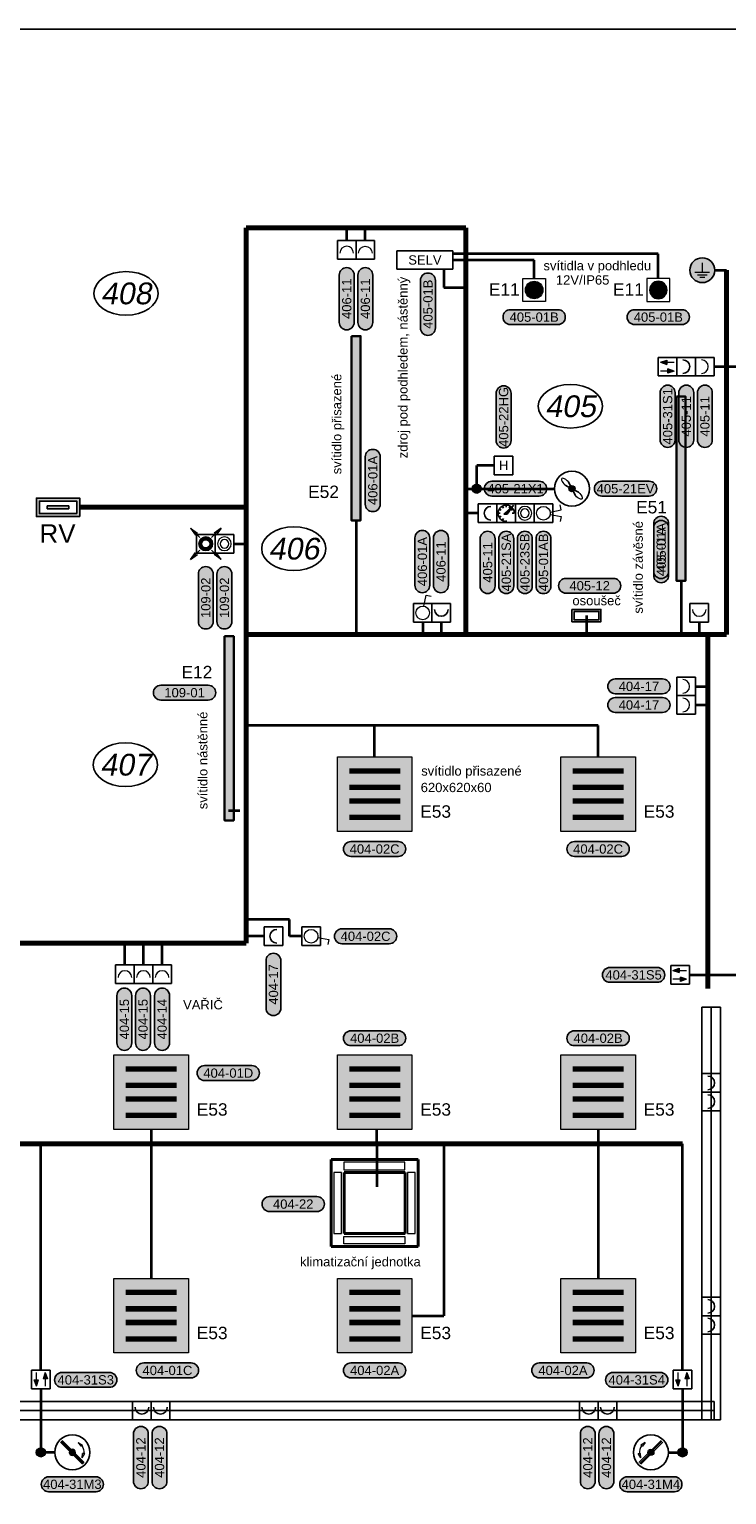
# Model space of a CAD drawing. Extents: x -19864 to 492529, y -84687 to -21221.
# Tile 21 of 34: x 213947 to 219565, y -75457 to -63654. Entities that reach past the tile are written whole.
import ezdxf
from ezdxf.enums import TextEntityAlignment as Align

# ---------------------------------------------------------------- set-up
doc = ezdxf.new("R2010")
doc.units = 0
doc.header["$MEASUREMENT"] = 0
doc.layers.get('0').update_dxf_attribs({"linetype": 'CONTINUOUS'})
for name, color, linetype, true_color in [('__32 Šrafy zařizovacích předmětů', 7, 'CONTINUOUS', 0xfed4aa), ('__Rudá tmavá', 7, 'CONTINUOUS', 0xdb0000), ('__Temná modrá', 7, 'CONTINUOUS', 0x0000c7), ('__Tyrkysová', 7, 'CONTINUOUS', 0x00d6a1)]:
    doc.layers.add(name, color=color, linetype=linetype, true_color=true_color)
for name, color, linetype in [('__ELEKTRO PAVELKA', 4, 'CONTINUOUS'), ('__Oranžová', 30, 'CONTINUOUS'), ('__Temná fialová', 195, 'CONTINUOUS'), ('__Zelená', 3, 'CONTINUOUS'), ('__Žlutá', 2, 'CONTINUOUS')]:
    doc.layers.add(name, color=color, linetype=linetype)
doc.layers.add('MP2000N', color=7, linetype='CONTINUOUS', plot=False)
doc.layers.add('VzT', color=1, linetype='CONTINUOUS', lineweight=40)
doc.styles.add('Arial', font='arial.ttf')
doc.styles.add('GENERATED_STYLE_1', font='arial.ttf')

# ---------------------------------------------------------------- blocks, each defined once
blk = doc.blocks.new('Svítidlo 4x14W')
at = {"ltscale": 2}
h = blk.add_hatch(color=2, dxfattribs=at)
h.dxf.hatch_style = 1
h.paths.add_polyline_path([(600, 600), (0, 600), (0, 0), (600, 0)])
at = {"color": 7}
for p, q in [((505, 502), (97, 502)), ((505, 492), (97, 492)), ((505, 482), (97, 482)), ((505, 472), (97, 472)), ((505, 370), (97, 370)), ((505, 360), (97, 360)), ((505, 350), (97, 350)), ((505, 340), (97, 340)), ((505, 260), (97, 260)), ((505, 250), (97, 250)), ((505, 240), (97, 240)), ((505, 230), (97, 230)), ((505, 128), (97, 128)), ((505, 118), (97, 118)), ((505, 108), (97, 108)), ((505, 98), (97, 98))]:
    blk.add_line(p, q, dxfattribs=at)
at = {"lineweight": 15}
blk.add_lwpolyline([(0, 600), (600, 600), (600, 0), (0, 0)], close=True, dxfattribs=at)
blk = doc.blocks.new('LEDPASEK08')
at = {"ltscale": 2}
h = blk.add_hatch(color=256, dxfattribs=at)
h.dxf.hatch_style = 1
h.paths.add_polyline_path([(0, -37), (0, 37), (-1484, 37), (-1484, -37)])
at = {"color": 7, "lineweight": 30, "ltscale": 2}
blk.add_lwpolyline([(0, 37), (0, -37), (-1484, -37), (-1484, 37)], close=True, dxfattribs=at)
blk = doc.blocks.new('A2-1ku50')
at = {"layer": 'MP2000N', "color": 6, "linetype": 'Continuous'}
blk.add_line((-27950, 20450), (0, 20450), dxfattribs=at)
blk.add_lwpolyline([(-27950, 20450), (0, 20450), (0, 0), (-27950, 0)], close=True, dxfattribs=at)
blk = doc.blocks.new('Světlo čtvercové')
at = {"ltscale": 2}
h = blk.add_hatch(color=2, dxfattribs=at)
h.dxf.hatch_style = 1
h.paths.add_polyline_path([(-50, 50), (0, 0), (50, 50, 0.414214)], flags=17)
h.paths.add_polyline_path([(-50, 50), (50, -50, 0.198912), (71, 0, 0.668179)])
h.paths.add_polyline_path([(0, 0), (-50, -50, 0.414214), (50, -50)])
h.paths.add_polyline_path([(50, 50, 0.668179), (-71, 0, 0.198912), (-50, -50)])
at = {"color": 7, "lineweight": 13}
for p, q in [((50, 50), (-50, -50)), ((50, -50), (-50, 50))]:
    blk.add_line(p, q, dxfattribs=at)
blk.add_lwpolyline([(-92, 92), (92, 92), (92, -92), (-92, -92)], close=True, dxfattribs=at)
blk.add_circle((0, 0), 70.7, dxfattribs=at)
blk = doc.blocks.new('A201')
for p, q in [((-75, 250), (75, 250)), ((-75, 100), (-75, 250)), ((75, 250), (75, 100)), ((-75, 100), (75, 100)), ((0, 0), (0, 100))]:
    blk.add_line(p, q)
at = {"color": 7, "lineweight": 13}
blk.add_arc((0, 202.5), 55, 180, 0, dxfattribs=at)
blk = doc.blocks.new('sdasdasd')
at = {"lineweight": 5}
for points in [[(-40, 132), (-57, 82), (-40, 82), (-22, 82)], [(-110, 22), (-93, 72), (-128, 72)]]:
    blk.add_hatch(color=7, dxfattribs=at).paths.add_polyline_path(points)
for p, q in [((-150, 0), (-150, 150)), ((-150, 150), (0, 150)), ((0, 150), (0, 0)), ((-150, 0), (0, 0))]:
    blk.add_line(p, q)
at = {"color": 7, "lineweight": 13}
for p, q in [((-110, 72), (-110, 132)), ((-40, 82), (-40, 22))]:
    blk.add_line(p, q, dxfattribs=at)
at = {"color": 7, "lineweight": 5}
for p, q in [((-40, 132), (-57, 82)), ((-40, 132), (-22, 82)), ((-128, 72), (-93, 72)), ((-110, 22), (-128, 72)), ((-110, 22), (-93, 72)), ((-22, 82), (-57, 82))]:
    blk.add_line(p, q, dxfattribs=at)
blk = doc.blocks.new('tzhtzht')
for p, q in [((0, 0), (0, -150)), ((0, 0), (150, 0)), ((150, -150), (150, 0)), ((150, 0), (150, -150)), ((0, -150), (150, -150))]:
    blk.add_line(p, q)
at = {"color": 7}
blk.add_arc((75, -102), 55, 0, 180, dxfattribs=at)
blk = doc.blocks.new('Značku uzemnění 105')
at = {"ltscale": 4}
h = blk.add_hatch(color=256, dxfattribs=at)
h.dxf.hatch_style = 1
edge = h.paths.add_edge_path()
edge.add_arc((0, 0), 1000, 0, 360)
at = {"color": 7, "lineweight": 9}
for p, q in [((0, 585), (0, -195)), ((585, -195), (-585, -195)), ((390, -390), (-390, -390)), ((195, -585), (-195, -585))]:
    blk.add_line(p, q, dxfattribs=at)
at = {"color": 7, "lineweight": 25}
blk.add_circle((0, 0), 1000, dxfattribs=at)
blk = doc.blocks.new('VP5S')
for p, q in [((-75, 75), (-75, -75)), ((-75, 75), (75, 75)), ((75, 75), (75, -75)), ((75, -75), (-75, -75))]:
    blk.add_line(p, q)
at = {"layer": '__Zelená', "color": 7, "lineweight": 13}
for p, q in [((54, 10), (143, 27)), ((143, 27), (135, 67)), ((54, -10), (143, -27)), ((143, -27), (135, -67))]:
    blk.add_line(p, q, dxfattribs=at)
blk.add_circle((0, 0), 55, dxfattribs=at)
blk = doc.blocks.new('VP1S')
for p, q in [((-75, 75), (-75, -75)), ((-75, 75), (75, 75)), ((75, 75), (75, -75)), ((75, -75), (-75, -75))]:
    blk.add_line(p, q)
at = {"layer": '__Zelená', "color": 7, "lineweight": 13}
for p, q in [((54, -10), (143, -27)), ((143, -27), (135, -67))]:
    blk.add_line(p, q, dxfattribs=at)
blk.add_circle((0, 0), 55, dxfattribs=at)
blk = doc.blocks.new('Skříň obecná')
h = blk.add_hatch(color=256)
h.dxf.hatch_style = 1
h.paths.add_polyline_path([(175, 75), (-175, 75), (-175, -75), (175, -75)])
h.paths.add_polyline_path([(150, 50), (150, -50), (-150, -50), (-150, 50)], flags=16)
at = {"color": 7}
for points in [[(-175, 75), (175, 75), (175, -75), (-175, -75)], [(-150, 50), (150, 50), (150, -50), (-150, -50)]]:
    blk.add_lwpolyline(points, close=True, dxfattribs=at)
blk = doc.blocks.new('ajksjfl')
at = {"lineweight": 35}
h = blk.add_hatch(color=7, dxfattribs=at)
h.dxf.hatch_style = 1
h.paths.add_polyline_path([(121, 122, 0.01756), (117, 125), (57, 67), (82, 67)])
h.paths.add_polyline_path([(80, 75, -1), (70, 75, -1)], flags=16)
h.paths.add_polyline_path([(117, 125, -0.01756), (121, 122), (134, 141)])
for p, q in [((0, 150), (150, 150)), ((0, 0), (0, 150)), ((150, 150), (150, 0)), ((0, 0), (150, 0))]:
    blk.add_line(p, q)
at = {"color": 7}
for p, q in [((52, 117), (43, 132)), ((134, 141), (57, 67)), ((75, 123), (75, 140)), ((82, 67), (134, 141)), ((98, 117), (107, 132)), ((27, 75), (10, 75)), ((27, 75), (10, 75)), ((34, 99), (19, 108)), ((34, 51), (19, 42)), ((52, 33), (43, 18)), ((82, 67), (57, 67)), ((75, 10), (75, 18)), ((116, 99), (131, 108)), ((123, 75), (140, 75))]:
    blk.add_line(p, q, dxfattribs=at)
blk.add_circle((75, 75), 5.23, dxfattribs=at)
blk.add_arc((75, 75), 65.5, 0, 270, dxfattribs=at)
blk = doc.blocks.new('T101')
at = {"lineweight": 0}
blk.add_hatch(color=7, dxfattribs=at).paths.add_polyline_path([(25, 0, 1), (-25, 0, 1)])
at = {"color": 7}
for p, q in [((28, 54), (0, 0)), ((0, 0), (54, 28)), ((-54, -28), (0, 0)), ((0, 0), (-28, -54))]:
    blk.add_line(p, q, dxfattribs=at)
blk.add_circle((0, 0), 141)
at = {"color": 7, "lineweight": 0}
blk.add_circle((0, 0), 25, dxfattribs=at)
at = {"color": 7, "lineweight": 13, "extrusion": (0, 0, -1)}
blk.add_ellipse((46, 46), major_axis=(35.7, 35.7), ratio=0.371134, start_param=4.568335, end_param=7.998035, dxfattribs=at)
at = {"color": 7, "lineweight": 13}
blk.add_ellipse((-46, -46), major_axis=(-35.7, -35.7), ratio=0.371134, start_param=4.568335, end_param=7.998035, dxfattribs=at)
blk = doc.blocks.new('Skříň šíře 350')
h = blk.add_hatch(color=256)
h.dxf.hatch_style = 1
h.paths.add_polyline_path([(175, 75), (-175, 75), (-175, -75), (175, -75)])
h.paths.add_polyline_path([(150, -50), (-150, -50), (-150, 50), (150, 50)], flags=16)
h.paths.add_polyline_path([(87.5, 12.5), (87.5, -12.5), (-87.5, -12.5), (-87.5, 12.5)], flags=0)
h = blk.add_hatch(color=256)
h.dxf.hatch_style = 1
h.paths.add_polyline_path([(-87.5, 12.5), (-87.5, -12.5), (87.5, -12.5), (87.5, 12.5)])
at = {"color": 7}
for p, q in [((-87.5, 12.5), (87.5, 12.5)), ((-87.5, 12.5), (-87.5, -12.5)), ((87.5, 12.5), (87.5, -12.5)), ((-87.5, -12.5), (87.5, -12.5))]:
    blk.add_line(p, q, dxfattribs=at)
for points in [[(-175, 75), (175, 75), (175, -75), (-175, -75)], [(-150, 50), (150, 50), (150, -50), (-150, -50)]]:
    blk.add_lwpolyline(points, close=True, dxfattribs=at)
blk = doc.blocks.new('A109')
at = {"lineweight": 5}
for points in [[(-35, 122), (-18, 172), (-53, 172)], [(35, 232), (18, 182), (35, 182), (53, 182)]]:
    blk.add_hatch(color=7, dxfattribs=at).paths.add_polyline_path(points)
for p, q in [((-75, 100), (-75, 250)), ((-75, 250), (75, 250)), ((75, 250), (75, 100)), ((-75, 100), (75, 100)), ((0, 0), (0, 100))]:
    blk.add_line(p, q)
at = {"color": 7, "lineweight": 5}
for p, q in [((-53, 172), (-18, 172)), ((-35, 122), (-53, 172)), ((-35, 122), (-18, 172)), ((35, 232), (18, 182)), ((53, 182), (18, 182)), ((35, 232), (53, 182))]:
    blk.add_line(p, q, dxfattribs=at)
at = {"color": 7, "lineweight": 13}
for p, q in [((-35, 172), (-35, 232)), ((35, 182), (35, 122))]:
    blk.add_line(p, q, dxfattribs=at)
blk = doc.blocks.new('T103')
at = {"lineweight": 13}
blk.add_hatch(color=7, dxfattribs=at).paths.add_polyline_path([(25, 0, 1), (-25, 0, 1)])
at = {"color": 7, "lineweight": 13}
for p, q in [((-96, -82), (82, 96)), ((-89, -89), (89, 89)), ((-82, -96), (96, 82)), ((-47, 79), (-82, 59)), ((-82, 59), (-68, 49)), ((-47, 79), (-68, 49)), ((-101, -10), (-83, -8)), ((-80, -45), (-101, -10)), ((-80, -45), (-83, -8))]:
    blk.add_line(p, q, dxfattribs=at)
blk.add_circle((0, 0), 141)
blk.add_circle((0, 0), 25, dxfattribs=at)
blk.add_arc((-1, 0), 91.4, 144.165, 185.7465, dxfattribs=at)
blk = doc.blocks.new('TLASAM')
for p, q in [((-75, 75), (75, 75)), ((-75, -75), (-75, 75)), ((75, 75), (75, -75)), ((-75, -75), (75, -75))]:
    blk.add_line(p, q)
at = {"color": 7, "lineweight": 13}
blk.add_circle((0, 0), 55, dxfattribs=at)
at = {"color": 7, "lineweight": 5}
blk.add_circle((0, 0), 35, dxfattribs=at)
blk = doc.blocks.new('PPRO')
h = blk.add_hatch(color=256)
edge = h.paths.add_edge_path()
edge.add_arc((0, 0), 55, 0, 360)
edge = h.paths.add_edge_path(flags=16)
edge.add_arc((0, 0), 32.5, 0, 360)
at = {"color": 7, "lineweight": 5}
for p, q in [((-125, 124), (-51, 47)), ((-125, 124), (-87, 68)), ((-125, 124), (-71, 83)), ((125, 124), (51, 47)), ((125, 124), (71, 83)), ((125, 124), (87, 68)), ((-125, -124), (-51, -47)), ((-125, -124), (-87, -68)), ((-125, -124), (-71, -83)), ((125, -124), (51, -47)), ((125, -124), (71, -83)), ((125, -124), (87, -68))]:
    blk.add_line(p, q, dxfattribs=at)
at = {"color": 7, "lineweight": 13}
for radius in [55, 32.5]:
    blk.add_circle((0, 0), radius, dxfattribs=at)
blk = doc.blocks.new('vývod světlo 2')
at = {"true_color": 0xffff33}
h = blk.add_hatch(color=2, dxfattribs=at)
h.dxf.hatch_style = 2
h.paths.add_polyline_path([(-191, 60, 1), (-191, -60), (191, -60, 1), (191, 60)])
at = {"color": 7}
for p, q in [((-191, 60), (191, 60)), ((-191, -60), (191, -60))]:
    blk.add_line(p, q, dxfattribs=at)
at = {"color": 7, "ltscale": 4}
for centre, start, end in [((-191, 0), 90, 270), ((191, 0), 270, 90)]:
    blk.add_arc(centre, 60, start, end, dxfattribs=at)
at = {"color": 7, "linetype": 'Continuous', "style": 'GENERATED_STYLE_1'}
blk.add_attdef('TEXT', text='', height=75, dxfattribs=at).set_placement((0, 0), align=Align.MIDDLE)
blk = doc.blocks.new('A101')
for p, q in [((-75, 250), (75, 250)), ((-75, 100), (-75, 250)), ((75, 250), (75, 100)), ((-75, 100), (75, 100)), ((0, 0), (0, 100))]:
    blk.add_line(p, q)
at = {"color": 7, "lineweight": 13}
for p, q in [((10, 229), (27, 318)), ((27, 318), (67, 310))]:
    blk.add_line(p, q, dxfattribs=at)
blk.add_circle((0, 175), 55, dxfattribs=at)
blk = doc.blocks.new('TEXT POPIS 050')
h = blk.add_hatch(color=21)
h.dxf.hatch_style = 2
h.paths.add_polyline_path([(-1908, 600, 1), (-1908, -600), (1908, -600, 1), (1908, 600)])
at = {"color": 7}
for p, q in [((-1908, 600), (1908, 600)), ((-1908, -600), (1908, -600))]:
    blk.add_line(p, q, dxfattribs=at)
at = {"color": 7, "ltscale": 4}
for centre, start, end in [((-1908, 0), 90, 270), ((1908, 0), 270, 90)]:
    blk.add_arc(centre, 600, start, end, dxfattribs=at)
at = {"color": 7, "linetype": 'Continuous', "style": 'GENERATED_STYLE_1'}
blk.add_attdef('TEXT', text='', height=750, dxfattribs=at).set_placement((0, 0), align=Align.MIDDLE)
blk = doc.blocks.new('hygrostat')
at = {"linetype": 'Continuous'}
for p, q in [((75, 250), (-75, 250)), ((-75, 250), (-75, 100)), ((75, 100), (75, 250)), ((75, 100), (-75, 100))]:
    blk.add_line(p, q, dxfattribs=at)
at = {"color": 7, "lineweight": 13, "style": 'Arial'}
blk.add_text('H', height=75, dxfattribs=at).set_placement((0, 138), align=Align.CENTER)
blk = doc.blocks.new('SPOJ101')
at = {"const_width": 37.5}
blk.add_lwpolyline([(0, -18.75, -1), (0, 18.75, -1)], format="xyb", close=True, dxfattribs=at)
at = {"color": 7, "lineweight": 13}
blk.add_circle((0, 0), 37.5, dxfattribs=at)

msp = doc.modelspace()

# ---------------------------------------------------------------- linework, layer by layer
at = {"linetype": 'Continuous'}
for p, q in [((216909, -65437), (216909, -65587)), ((217359, -65437), (216909, -65437)), ((217359, -65587), (217359, -65437)), ((217359, -65587), (216909, -65587))]:
    msp.add_line(p, q, dxfattribs=at)
at = {"color": 7}
for centre in [(214726, -65781), (218306, -66690), (216078, -67837), (214722, -69577)]:
    msp.add_ellipse(centre, major_axis=(-259, 0), ratio=0.6793, dxfattribs=at)
at = {"layer": '__32 Šrafy zařizovacích předmětů'}
for p, q in [((219364, -74855), (219364, -71529)), ((219364, -71529), (219439, -71529)), ((219439, -74855), (219439, -71529)), ((219514, -71529), (219439, -71529)), ((219514, -74855), (219514, -71529)), ((207739, -74705), (219464, -74705)), ((219464, -74705), (219464, -74780)), ((207739, -74780), (219464, -74780)), ((219464, -74855), (219464, -74780)), ((207739, -74855), (219464, -74855)), ((219364, -74855), (219439, -74855)), ((219514, -74855), (219439, -74855))]:
    msp.add_line(p, q, dxfattribs=at)
at = {"layer": '__Temná modrá', "lineweight": 70}
for p, q in [((215694, -65254), (215694, -71014)), ((215694, -65254), (217464, -65254)), ((217464, -68529), (217464, -65254)), ((219564, -65594), (219564, -68529)), ((214354, -67504), (215694, -67504)), ((215694, -68529), (219564, -68529)), ((219414, -68529), (219414, -71379)), ((213670, -71014), (215694, -71014)), ((211477, -72630), (219209, -72630))]:
    msp.add_line(p, q, dxfattribs=at)
at = {"layer": '__Temná modrá', "lineweight": 35}
for p, q in [((216504, -65354), (216504, -65254)), ((216654, -65354), (216654, -65254)), ((219014, -65462), (217359, -65462)), ((219014, -65662), (219014, -65462)), ((217287, -65587), (217287, -65734)), ((218014, -65512), (217359, -65512)), ((218014, -65662), (218014, -65512)), ((219468, -65594), (219564, -65594)), ((217287, -65734), (217464, -65734)), ((219464, -66371), (219564, -66371)), ((219564, -66371), (219765, -66371)), ((217693, -67167), (217551, -67167)), ((217551, -67354), (217551, -67167)), ((217464, -67354), (218177, -67354)), ((216579, -67609), (216579, -68529)), ((217564, -67552), (217464, -67552)), ((215594, -67798), (215694, -67798)), ((219197, -68097), (219197, -68529)), ((217116, -68429), (217116, -68529)), ((217266, -68429), (217266, -68529)), ((218435, -68376), (218435, -68529)), ((219344, -68429), (219344, -68529)), ((219314, -68946), (219414, -68946)), ((219314, -69096), (219414, -69096)), ((218530, -69260), (215694, -69260)), ((216729, -69515), (216729, -69260)), ((218530, -69515), (218530, -69260)), ((215551, -69947), (215644, -69947)), ((216042, -70825), (215694, -70825)), ((216042, -70959), (216042, -70825)), ((214717, -71189), (214717, -71014)), ((214867, -71189), (214867, -71014)), ((215017, -71189), (215017, -71014)), ((215839, -70959), (215694, -70959)), ((216142, -70959), (216042, -70959)), ((219264, -71270), (219414, -71270)), ((219414, -71270), (219765, -71270)), ((214929, -72515), (214929, -73715)), ((216746, -72630), (216746, -72515)), ((218529, -72515), (218529, -73715)), ((214040, -74455), (214040, -72630)), ((216746, -72630), (216746, -72976)), ((217286, -72630), (217286, -74015)), ((219209, -74455), (219209, -72630)), ((217029, -74015), (217286, -74015)), ((214040, -74605), (214040, -75116)), ((219209, -74605), (219209, -75116)), ((214152, -75116), (214040, -75116)), ((219096, -75116), (219209, -75116))]:
    msp.add_line(p, q, dxfattribs=at)
at = {"layer": 'VzT'}
for p, q in [((216379, -72758), (217079, -72758)), ((216379, -73458), (216379, -72758)), ((217079, -72758), (217079, -73458)), ((216484, -72863), (216974, -72863)), ((216484, -73353), (216484, -72863)), ((216974, -72863), (216974, -73353)), ((216974, -73353), (216484, -73353)), ((217079, -73458), (216379, -73458))]:
    msp.add_line(p, q, dxfattribs=at)
at = {"layer": 'VzT', "color": 7, "lineweight": 9}
for p, q in [((216482, -72779), (216482, -72840)), ((216973, -72779), (216482, -72779)), ((216973, -72840), (216973, -72779)), ((216461, -72861), (216400, -72861)), ((216400, -72861), (216400, -73352)), ((216461, -73352), (216461, -72861)), ((216482, -72840), (216973, -72840)), ((217055, -72861), (216994, -72861)), ((216994, -72861), (216994, -73352)), ((217055, -73352), (217055, -72861)), ((216400, -73352), (216461, -73352)), ((216482, -73436), (216482, -73376)), ((216482, -73376), (216973, -73376)), ((216973, -73376), (216973, -73436)), ((216994, -73352), (217055, -73352)), ((216973, -73436), (216482, -73436))]:
    msp.add_line(p, q, dxfattribs=at)

# ---------------------------------------------------------------- block references
at = {"lineweight": 0, "rotation": 90}
for p, values in [((217158, -65868), {'TEXT': '405-01B'}), ((216714, -67288), {'TEXT': '406-01A'}), ((219037, -67827), {'TEXT': '405-01A'}), ((219037, -67861), {'TEXT': '405-01A'}), ((217113, -67941), {'TEXT': '406-01A'}), ((218089, -67948), {'TEXT': '405-01AB'}), ((215369, -68233), {'TEXT': '109-02'}), ((215519, -68233), {'TEXT': '109-02'})]:
    msp.add_blockref('vývod světlo 2', p, dxfattribs=at).add_auto_attribs(values)
at = {"lineweight": 0}
for p, values in [((218014, -65972), {'TEXT': '405-01B'}), ((219014, -65972), {'TEXT': '405-01B'}), ((215198, -68997), {'TEXT': '109-01'}), ((216729, -70256), {'TEXT': '404-02C'}), ((218529, -70256), {'TEXT': '404-02C'}), ((216656, -70959), {'TEXT': '404-02C'}), ((216729, -71780), {'TEXT': '404-02B'}), ((218529, -71780), {'TEXT': '404-02B'}), ((215550, -72061), {'TEXT': '404-01D'}), ((215060, -74456), {'TEXT': '404-01C'}), ((216729, -74456), {'TEXT': '404-02A'}), ((218246, -74456), {'TEXT': '404-02A'})]:
    msp.add_blockref('vývod světlo 2', p, dxfattribs=at).add_auto_attribs(values)
at = {"layer": '__ELEKTRO PAVELKA', "ltscale": 4}
ref = msp.add_blockref('TEXT POPIS 050', (216504, -65824), dxfattribs=dict(at, xscale=0.1, yscale=0.1, zscale=0.1, rotation=90))
ref.add_attrib('TEXT', '406-11', dxfattribs={"layer": '0', "color": 7, "linetype": 'Continuous', "height": 75, "rotation": 90.1156, "style": 'GENERATED_STYLE_1'}).set_placement((216504, -65824), align=Align.MIDDLE)
ref = msp.add_blockref('TEXT POPIS 050', (216654, -65824), dxfattribs=dict(at, xscale=0.1, yscale=0.1, zscale=0.1, rotation=90))
ref.add_attrib('TEXT', '406-11', dxfattribs={"layer": '0', "color": 7, "linetype": 'Continuous', "height": 75, "rotation": 90.1156, "style": 'GENERATED_STYLE_1'}).set_placement((216654, -65824), align=Align.MIDDLE)
ref = msp.add_blockref('TEXT POPIS 050', (217768, -66776), dxfattribs=dict(at, xscale=0.1, yscale=0.1, zscale=0.1, rotation=90))
ref.add_attrib('TEXT', '405-22HG', dxfattribs={"layer": '0', "color": 7, "linetype": 'Continuous', "height": 75, "rotation": 90.1156, "style": 'GENERATED_STYLE_1'}).set_placement((217768, -66776), align=Align.MIDDLE)
ref = msp.add_blockref('TEXT POPIS 050', (219089, -66771), dxfattribs=dict(at, xscale=0.1, yscale=0.1, zscale=0.1, rotation=90))
ref.add_attrib('TEXT', '405-31S1', dxfattribs={"layer": '0', "color": 7, "linetype": 'Continuous', "height": 75, "rotation": 90.1156, "style": 'GENERATED_STYLE_1'}).set_placement((219089, -66771), align=Align.MIDDLE)
ref = msp.add_blockref('TEXT POPIS 050', (219239, -66771), dxfattribs=dict(at, xscale=0.1, yscale=0.1, zscale=0.1, rotation=90))
ref.add_attrib('TEXT', '405-11', dxfattribs={"layer": '0', "color": 7, "linetype": 'Continuous', "height": 75, "rotation": 90.1156, "style": 'GENERATED_STYLE_1'}).set_placement((219239, -66771), align=Align.MIDDLE)
ref = msp.add_blockref('TEXT POPIS 050', (219389, -66771), dxfattribs=dict(at, xscale=0.1, yscale=0.1, zscale=0.1, rotation=90))
ref.add_attrib('TEXT', '405-11', dxfattribs={"layer": '0', "color": 7, "linetype": 'Continuous', "height": 75, "rotation": 90.1156, "style": 'GENERATED_STYLE_1'}).set_placement((219389, -66771), align=Align.MIDDLE)
ref = msp.add_blockref('TEXT POPIS 050', (217864, -67354), dxfattribs=dict(at, xscale=0.1, yscale=0.1, zscale=0.1))
ref.add_attrib('TEXT', '405-21X1', dxfattribs={"layer": '0', "color": 7, "linetype": 'Continuous', "height": 75, "rotation": 0.1156, "style": 'GENERATED_STYLE_1'}).set_placement((217864, -67354), align=Align.MIDDLE)
ref = msp.add_blockref('TEXT POPIS 050', (218750, -67354), dxfattribs=dict(at, xscale=0.1, yscale=0.1, zscale=0.1))
ref.add_attrib('TEXT', '405-21EV', dxfattribs={"layer": '0', "color": 7, "linetype": 'Continuous', "height": 75, "rotation": 0.1156, "style": 'GENERATED_STYLE_1'}).set_placement((218750, -67354), align=Align.MIDDLE)
ref = msp.add_blockref('TEXT POPIS 050', (217263, -67941), dxfattribs=dict(at, xscale=0.1, yscale=0.1, zscale=0.1, rotation=90))
ref.add_attrib('TEXT', '406-11', dxfattribs={"layer": '0', "color": 7, "linetype": 'Continuous', "height": 75, "rotation": 90.1156, "style": 'GENERATED_STYLE_1'}).set_placement((217263, -67941), align=Align.MIDDLE)
ref = msp.add_blockref('TEXT POPIS 050', (217639, -67948), dxfattribs=dict(at, xscale=0.1, yscale=0.1, zscale=0.1, rotation=90))
ref.add_attrib('TEXT', '405-11', dxfattribs={"layer": '0', "color": 7, "linetype": 'Continuous', "height": 75, "rotation": 90.1156, "style": 'GENERATED_STYLE_1'}).set_placement((217639, -67948), align=Align.MIDDLE)
ref = msp.add_blockref('TEXT POPIS 050', (217789, -67948), dxfattribs=dict(at, xscale=0.1, yscale=0.1, zscale=0.1, rotation=90))
ref.add_attrib('TEXT', '405-21SA', dxfattribs={"layer": '0', "color": 7, "linetype": 'Continuous', "height": 75, "rotation": 90.1156, "style": 'GENERATED_STYLE_1'}).set_placement((217789, -67948), align=Align.MIDDLE)
ref = msp.add_blockref('TEXT POPIS 050', (217939, -67948), dxfattribs=dict(at, xscale=0.1, yscale=0.1, zscale=0.1, rotation=90))
ref.add_attrib('TEXT', '405-23SB', dxfattribs={"layer": '0', "color": 7, "linetype": 'Continuous', "height": 75, "rotation": 90.1156, "style": 'GENERATED_STYLE_1'}).set_placement((217939, -67948), align=Align.MIDDLE)
ref = msp.add_blockref('TEXT POPIS 050', (218461, -68136), dxfattribs=dict(at, xscale=0.1, yscale=0.1, zscale=0.1))
ref.add_attrib('TEXT', '405-12', dxfattribs={"layer": '0', "color": 7, "linetype": 'Continuous', "height": 75, "rotation": 0.1156, "style": 'GENERATED_STYLE_1'}).set_placement((218461, -68136), align=Align.MIDDLE)
ref = msp.add_blockref('TEXT POPIS 050', (218858, -68946), dxfattribs=dict(at, xscale=0.1, yscale=0.1, zscale=0.1))
ref.add_attrib('TEXT', '404-17', dxfattribs={"layer": '0', "color": 7, "linetype": 'Continuous', "height": 75, "rotation": 0.1156, "style": 'GENERATED_STYLE_1'}).set_placement((218858, -68946), align=Align.MIDDLE)
ref = msp.add_blockref('TEXT POPIS 050', (218858, -69096), dxfattribs=dict(at, xscale=0.1, yscale=0.1, zscale=0.1))
ref.add_attrib('TEXT', '404-17', dxfattribs={"layer": '0', "color": 7, "linetype": 'Continuous', "height": 75, "rotation": 0.1156, "style": 'GENERATED_STYLE_1'}).set_placement((218858, -69096), align=Align.MIDDLE)
ref = msp.add_blockref('TEXT POPIS 050', (215914, -71347), dxfattribs=dict(at, xscale=0.1, yscale=0.1, zscale=0.1, rotation=90))
ref.add_attrib('TEXT', '404-17', dxfattribs={"layer": '0', "color": 7, "linetype": 'Continuous', "height": 75, "rotation": 90.1156, "style": 'GENERATED_STYLE_1'}).set_placement((215914, -71347), align=Align.MIDDLE)
ref = msp.add_blockref('TEXT POPIS 050', (218815, -71270), dxfattribs=dict(at, xscale=0.1, yscale=0.1, zscale=0.1))
ref.add_attrib('TEXT', '404-31S5', dxfattribs={"layer": '0', "color": 7, "linetype": 'Continuous', "height": 75, "rotation": 0.1156, "style": 'GENERATED_STYLE_1'}).set_placement((218815, -71270), align=Align.MIDDLE)
ref = msp.add_blockref('TEXT POPIS 050', (214713, -71627), dxfattribs=dict(at, xscale=0.1, yscale=0.1, zscale=0.1, rotation=90))
ref.add_attrib('TEXT', '404-15', dxfattribs={"layer": '0', "color": 7, "linetype": 'Continuous', "height": 75, "rotation": 90.1156, "style": 'GENERATED_STYLE_1'}).set_placement((214713, -71627), align=Align.MIDDLE)
ref = msp.add_blockref('TEXT POPIS 050', (214863, -71627), dxfattribs=dict(at, xscale=0.1, yscale=0.1, zscale=0.1, rotation=90))
ref.add_attrib('TEXT', '404-15', dxfattribs={"layer": '0', "color": 7, "linetype": 'Continuous', "height": 75, "rotation": 90.1156, "style": 'GENERATED_STYLE_1'}).set_placement((214863, -71627), align=Align.MIDDLE)
ref = msp.add_blockref('TEXT POPIS 050', (215017, -71627), dxfattribs=dict(at, xscale=0.1, yscale=0.1, zscale=0.1, rotation=90))
ref.add_attrib('TEXT', '404-14', dxfattribs={"layer": '0', "color": 7, "linetype": 'Continuous', "height": 75, "rotation": 90.1156, "style": 'GENERATED_STYLE_1'}).set_placement((215017, -71627), align=Align.MIDDLE)
ref = msp.add_blockref('TEXT POPIS 050', (216073, -73116), dxfattribs=dict(at, xscale=0.1, yscale=0.1, zscale=0.1))
ref.add_attrib('TEXT', '404-22', dxfattribs={"layer": '0', "color": 7, "linetype": 'Continuous', "height": 75, "rotation": 0.1156, "style": 'GENERATED_STYLE_1'}).set_placement((216073, -73116), align=Align.MIDDLE)
ref = msp.add_blockref('TEXT POPIS 050', (214402, -74532), dxfattribs=dict(at, xscale=0.1, yscale=0.1, zscale=0.1))
ref.add_attrib('TEXT', '404-31S3', dxfattribs={"layer": '0', "color": 7, "linetype": 'Continuous', "height": 75, "rotation": 0.1156, "style": 'GENERATED_STYLE_1'}).set_placement((214402, -74532), align=Align.MIDDLE)
ref = msp.add_blockref('TEXT POPIS 050', (218840, -74532), dxfattribs=dict(at, xscale=0.1, yscale=0.1, zscale=0.1))
ref.add_attrib('TEXT', '404-31S4', dxfattribs={"layer": '0', "color": 7, "linetype": 'Continuous', "height": 75, "rotation": 0.1156, "style": 'GENERATED_STYLE_1'}).set_placement((218840, -74532), align=Align.MIDDLE)
ref = msp.add_blockref('TEXT POPIS 050', (214846, -75158), dxfattribs=dict(at, xscale=0.1, yscale=0.1, zscale=0.1, rotation=90))
ref.add_attrib('TEXT', '404-12', dxfattribs={"layer": '0', "color": 7, "linetype": 'Continuous', "height": 75, "rotation": 90.1156, "style": 'GENERATED_STYLE_1'}).set_placement((214846, -75158), align=Align.MIDDLE)
ref = msp.add_blockref('TEXT POPIS 050', (214996, -75158), dxfattribs=dict(at, xscale=0.1, yscale=0.1, zscale=0.1, rotation=90))
ref.add_attrib('TEXT', '404-12', dxfattribs={"layer": '0', "color": 7, "linetype": 'Continuous', "height": 75, "rotation": 90.1156, "style": 'GENERATED_STYLE_1'}).set_placement((214996, -75158), align=Align.MIDDLE)
ref = msp.add_blockref('TEXT POPIS 050', (218446, -75158), dxfattribs=dict(at, xscale=0.1, yscale=0.1, zscale=0.1, rotation=90))
ref.add_attrib('TEXT', '404-12', dxfattribs={"layer": '0', "color": 7, "linetype": 'Continuous', "height": 75, "rotation": 90.1156, "style": 'GENERATED_STYLE_1'}).set_placement((218446, -75158), align=Align.MIDDLE)
ref = msp.add_blockref('TEXT POPIS 050', (218596, -75158), dxfattribs=dict(at, xscale=0.1, yscale=0.1, zscale=0.1, rotation=90))
ref.add_attrib('TEXT', '404-12', dxfattribs={"layer": '0', "color": 7, "linetype": 'Continuous', "height": 75, "rotation": 90.1156, "style": 'GENERATED_STYLE_1'}).set_placement((218596, -75158), align=Align.MIDDLE)
ref = msp.add_blockref('TEXT POPIS 050', (214294, -75373), dxfattribs=dict(at, xscale=0.1, yscale=0.1, zscale=0.1))
ref.add_attrib('TEXT', '404-31M3', dxfattribs={"layer": '0', "color": 7, "linetype": 'Continuous', "height": 75, "rotation": 0.1156, "style": 'GENERATED_STYLE_1'}).set_placement((214294, -75373), align=Align.MIDDLE)
ref = msp.add_blockref('TEXT POPIS 050', (218954, -75373), dxfattribs=dict(at, xscale=0.1, yscale=0.1, zscale=0.1))
ref.add_attrib('TEXT', '404-31M4', dxfattribs={"layer": '0', "color": 7, "linetype": 'Continuous', "height": 75, "rotation": 0.1156, "style": 'GENERATED_STYLE_1'}).set_placement((218954, -75373), align=Align.MIDDLE)
at = {"layer": '__Oranžová', "linetype": 'Continuous', "lineweight": 0, "ltscale": 3000, "xscale": 0.1, "yscale": 0.1, "zscale": 0.1}
msp.add_blockref('Značku uzemnění 105', (219368, -65594), dxfattribs=at)
at = {"layer": '__Rudá tmavá'}
for name, p, rotation in [('A201', (216504, -65254), 180), ('A201', (219564, -66371), 90), ('T101', (218318, -67354), 270), ('Skříň šíře 350', (214179, -67504), 180), ('A201', (219414, -68946), 89.99999999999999), ('A201', (219414, -69096), 89.99999999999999), ('A201', (214717, -71089), 180), ('A201', (214867, -71089), 180), ('A201', (215017, -71089), 180), ('A109', (219364, -71270), 90)]:
    msp.add_blockref(name, p, dxfattribs=dict(at, rotation=rotation))
at = {"layer": '__Rudá tmavá', "xscale": -1}
for name, p, rotation in [('A201', (216654, -65254), 180), ('tzhtzht', (219314, -66446), 270), ('tzhtzht', (217564, -67477), 90), ('tzhtzht', (217191, -68429), 180), ('tzhtzht', (215839, -70884), 90), ('tzhtzht', (219514, -72215), 270), ('tzhtzht', (219514, -72365), 270), ('tzhtzht', (219514, -74015), 270), ('tzhtzht', (219514, -74165), 270), ('tzhtzht', (214779, -74855), 180), ('tzhtzht', (214929, -74855), 180), ('tzhtzht', (218379, -74855), 180), ('tzhtzht', (218529, -74855), 180)]:
    msp.add_blockref(name, p, dxfattribs=dict(at, rotation=rotation))
at = {"layer": '__Rudá tmavá'}
for name, p in [('hygrostat', (217768, -67342)), ('SPOJ101', (217551, -67354)), ('ajksjfl', (217714, -67627)), ('A201', (219344, -68529)), ('A109', (214040, -74705)), ('A109', (219209, -74705)), ('T103', (218954, -75116)), ('SPOJ101', (214040, -75116)), ('SPOJ101', (219209, -75116))]:
    msp.add_blockref(name, p, dxfattribs=at)
at = {"layer": '__Rudá tmavá', "xscale": 0.6666666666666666, "yscale": 0.6666666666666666, "zscale": 0.6666666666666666}
msp.add_blockref('Skříň obecná', (218435, -68376), dxfattribs=at)
at = {"layer": '__Rudá tmavá', "xscale": -1}
msp.add_blockref('T103', (214294, -75116), dxfattribs=at)
at = {"layer": '__Temná modrá', "lineweight": 35, "rotation": 90}
msp.add_blockref('sdasdasd', (219164, -66296), dxfattribs=at)
at = {"layer": '__Temná modrá', "xscale": -1}
for p, rotation in [((217939, -67552), 180), ((215369, -67798), 270), ((215519, -67798), 270)]:
    msp.add_blockref('TLASAM', p, dxfattribs=dict(at, rotation=rotation))
at = {"layer": '__Temná modrá'}
for name, p in [('VP5S', (218089, -67552)), ('Svítidlo 4x14W', (216429, -70115)), ('Svítidlo 4x14W', (218229, -70115)), ('Svítidlo 4x14W', (214629, -72515)), ('Svítidlo 4x14W', (216429, -72515)), ('Svítidlo 4x14W', (218229, -72515)), ('Svítidlo 4x14W', (214629, -74315)), ('Svítidlo 4x14W', (216429, -74315)), ('Svítidlo 4x14W', (218229, -74315))]:
    msp.add_blockref(name, p, dxfattribs=at)
at = {"layer": '__Temná modrá', "rotation": 89.99999999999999}
msp.add_blockref('VP1S', (217116, -68354), dxfattribs=at)
at = {"layer": '__Temná modrá', "lineweight": 0, "rotation": 270}
msp.add_blockref('A101', (216042, -70959), dxfattribs=at)
at = {"layer": '__Zelená'}
msp.add_blockref('Světlo čtvercové', (218014, -65754), dxfattribs=at)
at = {"layer": '__Zelená', "xscale": -1}
msp.add_blockref('Světlo čtvercové', (219014, -65754), dxfattribs=at)
at = {"layer": '__Zelená', "rotation": 270}
msp.add_blockref('PPRO', (215369, -67798), dxfattribs=at)
at = {"layer": '__Žlutá', "rotation": 90}
for p in [(216579, -66125), (219197, -66612), (215557, -68542)]:
    msp.add_blockref('LEDPASEK08', p, dxfattribs=at)
at = {"layer": 'MP2000N', "color": 6}
msp.add_blockref('A2-1ku50', (225856, -84104), dxfattribs=at)

# ---------------------------------------------------------------- texts
at = {"color": 7, "lineweight": 13, "style": 'Arial'}
msp.add_text('SELV', height=75, dxfattribs=at).set_placement((217134, -65549), align=Align.CENTER)
at = {"layer": '__Rudá tmavá', "style": 'Arial'}
msp.add_text('RV', height=150, dxfattribs=at).set_placement((214029, -67790))
at = {"layer": '__Temná fialová', "style": 'Arial'}
for s, p in [('svítidla v podhledu', (218089, -65595)), ('12V/IP65', (218189, -65710)), ('osoušeč', (218322, -68293)), ('svítidlo přisazené', (217104, -69665)), ('620x620x60', (217100, -69798)), ('VAŘIČ', (215186, -71548)), ('klimatizační jednotka', (216128, -73618))]:
    msp.add_text(s, height=75, dxfattribs=at).set_placement(p)
for s, p in [('zdroj pod podhledem, nástěnný', (216994, -67109)), ('svítidlo přisazené', (216461, -67238)), ('svítidlo závěsné', (218889, -68360)), ('svítidlo nástěnné', (215382, -69936))]:
    msp.add_text(s, height=75, rotation=90, dxfattribs=at).set_placement(p)
at = {"layer": '__Temná modrá', "lineweight": 0, "style": 'Arial'}
for s, p in [('E11', (217649, -65799)), ('E11', (218649, -65799)), ('E52', (216193, -67429)), ('E51', (218835, -67553)), ('E12', (215173, -68881)), ('E53', (217096, -70004)), ('E53', (218896, -70004)), ('E53', (215296, -72404)), ('E53', (217096, -72404)), ('E53', (218896, -72404)), ('E53', (215296, -74204)), ('E53', (217096, -74204)), ('E53', (218896, -74204))]:
    msp.add_text(s, height=100, dxfattribs=at).set_placement(p)
at = {"layer": '__Tyrkysová', "style": 'Arial', "oblique": 10}
for s, p in [('408', (214726, -65781)), ('405', (218306, -66690)), ('406', (216078, -67837)), ('407', (214722, -69577))]:
    msp.add_text(s, height=175, dxfattribs=at).set_placement(p, align=Align.MIDDLE_CENTER)

doc.saveas('drawing.dxf')
